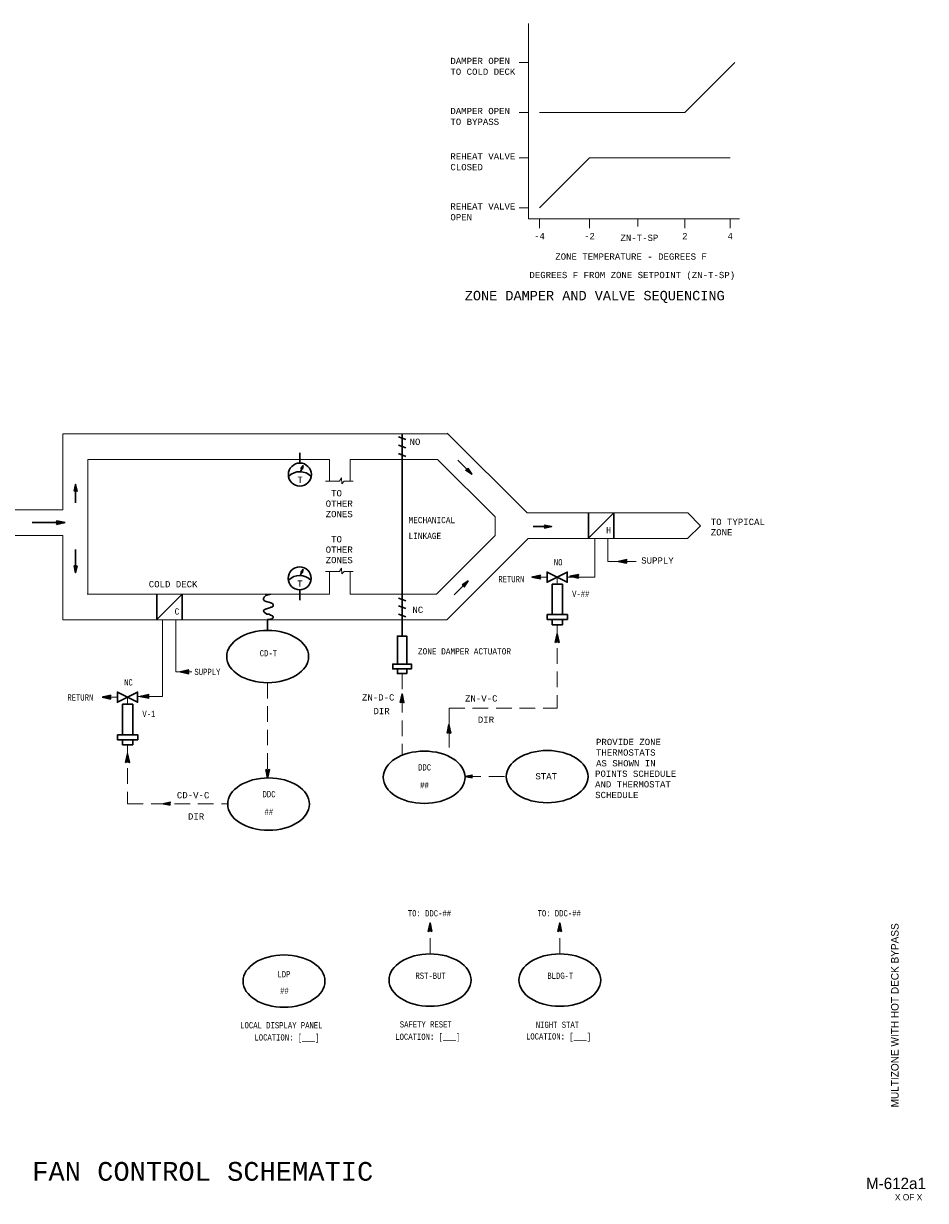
# Model space of a CAD drawing. Header units: inches. Extents: x 2.1 to 32.1, y 0.4 to 19.2.
# Tile 4 of 4: x 17.7 to 32.1, y 0.4 to 19.2. Entities that reach past the tile are written whole.
import ezdxf
from ezdxf.enums import TextEntityAlignment as Align

# ---------------------------------------------------------------- set-up
doc = ezdxf.new("R2010")
doc.units = ezdxf.units.IN
doc.header["$MEASUREMENT"] = 0
doc.linetypes.add('DASHED', pattern=[0.75, 0.5, -0.25])
doc.linetypes.add('HIDDEN', pattern=[0.375, 0.25, -0.125])
for name, color, linetype, lineweight in [('G-ANNO-DATA', 7, 'Continuous', 0), ('M-ANNO-SYMB', 6, 'Continuous', 30), ('M-ANNO-TEXT', 2, 'Continuous', 30), ('M-DIAG-GRPH', 6, 'Continuous', 13), ('M-DIAG-INPD', 1, 'Continuous', 0)]:
    doc.layers.add(name, color=color, linetype=linetype, lineweight=lineweight)
doc.styles.add('CONTROLTXT', font='monotxt.shx')
doc.styles.add('Style-LOW_RES_FILLED', font='LOW_RES_FILLED.shx')

msp = doc.modelspace()

# ---------------------------------------------------------------- linework, layer by layer
at = {"layer": 'M-ANNO-SYMB', "linetype": 'Continuous'}
for p, q in [((23.72, 12.637), (23.839, 12.593)), ((23.78, 12.686), (23.78, 12.398)), ((23.72, 12.506), (23.839, 12.462)), ((23.72, 12.368), (23.839, 12.324)), ((22.162, 12.13), (22.199, 12.18)), ((22.19, 12.141), (22.162, 12.13)), ((22.177, 12.13), (22.162, 12.13)), ((22.191, 12.145), (22.166, 12.135)), ((22.167, 12.13), (22.166, 12.135)), ((22.171, 12.13), (22.168, 12.138)), ((22.192, 12.148), (22.169, 12.14)), ((22.174, 12.13), (22.17, 12.141)), ((22.178, 12.128), (22.172, 12.144)), ((22.19, 12.137), (22.172, 12.13)), ((22.193, 12.152), (22.173, 12.145)), ((22.185, 12.12), (22.175, 12.147)), ((22.194, 12.156), (22.176, 12.149)), ((22.187, 12.124), (22.177, 12.15)), ((22.186, 12.119), (22.177, 12.13)), ((22.189, 12.133), (22.178, 12.129)), ((22.188, 12.13), (22.179, 12.153)), ((22.195, 12.16), (22.18, 12.154)), ((22.188, 12.129), (22.18, 12.126)), ((22.189, 12.136), (22.182, 12.157)), ((22.187, 12.126), (22.182, 12.124)), ((22.195, 12.164), (22.184, 12.159)), ((22.191, 12.142), (22.184, 12.16)), ((22.186, 12.122), (22.184, 12.121)), ((22.199, 12.18), (22.186, 12.119)), ((22.192, 12.148), (22.186, 12.163)), ((22.196, 12.167), (22.187, 12.164)), ((22.193, 12.154), (22.189, 12.166)), ((22.197, 12.171), (22.191, 12.169)), ((22.194, 12.159), (22.191, 12.169)), ((22.196, 12.165), (22.193, 12.172)), ((24.799, 12.102), (24.799, 12.101)), ((24.803, 12.098), (24.855, 12.098)), ((24.811, 12.107), (24.811, 12.093)), ((24.821, 12.087), (24.863, 12.087)), ((24.822, 12.11), (24.847, 12.11)), ((24.822, 12.11), (24.822, 12.086)), ((24.826, 12.122), (24.839, 12.122)), ((24.831, 12.134), (24.832, 12.134)), ((24.834, 12.13), (24.834, 12.078)), ((24.839, 12.075), (24.871, 12.075)), ((24.846, 12.112), (24.846, 12.07)), ((24.858, 12.093), (24.858, 12.062)), ((24.858, 12.063), (24.878, 12.063)), ((24.87, 12.075), (24.87, 12.055)), ((24.877, 12.051), (24.886, 12.051)), ((24.882, 12.056), (24.882, 12.047)), ((18.551, 11.836), (18.565, 11.851)), ((18.568, 11.836), (18.554, 11.851)), ((18.555, 11.858), (18.562, 11.865)), ((18.564, 11.858), (18.557, 11.865)), ((18.537, 11.766), (18.536, 11.768)), ((18.537, 11.772), (18.574, 11.809)), ((18.548, 11.772), (18.539, 11.781)), ((18.541, 11.793), (18.571, 11.823)), ((18.559, 11.778), (18.542, 11.795)), ((18.582, 11.772), (18.545, 11.809)), ((18.546, 11.815), (18.568, 11.837)), ((18.577, 11.793), (18.548, 11.823)), ((18.573, 11.815), (18.551, 11.837)), ((18.559, 11.778), (18.577, 11.795)), ((18.571, 11.772), (18.58, 11.781)), ((18.582, 11.766), (18.583, 11.768)), ((18.267, 11.267), (18.252, 11.297)), ((18.252, 11.297), (18.392, 11.267)), ((18.302, 11.248), (18.253, 11.297)), ((18.254, 11.294), (18.257, 11.296)), ((18.254, 11.24), (18.301, 11.287)), ((18.258, 11.286), (18.266, 11.294)), ((18.261, 11.279), (18.274, 11.293)), ((18.264, 11.261), (18.292, 11.289)), ((18.265, 11.272), (18.283, 11.291)), ((18.311, 11.25), (18.267, 11.294)), ((18.32, 11.252), (18.28, 11.291)), ((18.329, 11.254), (18.294, 11.288)), ((18.337, 11.256), (18.307, 11.286)), ((26.758, 11.42), (26.758, 11.011)), ((17.866, 11.267), (18.311, 11.267)), ((17.947, 11.267), (18.392, 11.267)), ((18.392, 11.267), (18.252, 11.237)), ((18.252, 11.237), (18.267, 11.267)), ((18.259, 11.239), (18.255, 11.242)), ((18.267, 11.241), (18.258, 11.249)), ((18.294, 11.246), (18.262, 11.277)), ((18.276, 11.242), (18.262, 11.257)), ((18.264, 11.24), (18.309, 11.285)), ((18.285, 11.244), (18.265, 11.264)), ((18.278, 11.243), (18.318, 11.283)), ((18.291, 11.246), (18.327, 11.281)), ((18.305, 11.249), (18.336, 11.279)), ((18.318, 11.251), (18.344, 11.278)), ((18.346, 11.257), (18.321, 11.283)), ((18.332, 11.254), (18.353, 11.276)), ((18.355, 11.259), (18.334, 11.28)), ((18.345, 11.257), (18.362, 11.274)), ((18.363, 11.261), (18.348, 11.277)), ((18.359, 11.26), (18.37, 11.272)), ((18.372, 11.263), (18.361, 11.274)), ((18.372, 11.263), (18.379, 11.27)), ((18.381, 11.265), (18.375, 11.271)), ((18.386, 11.266), (18.388, 11.268)), ((18.39, 11.267), (18.388, 11.268)), ((26.058, 11.225), (26.06, 11.226)), ((26.058, 11.18), (26.06, 11.179)), ((26.064, 11.225), (26.101, 11.188)), ((26.064, 11.214), (26.073, 11.223)), ((26.064, 11.18), (26.101, 11.218)), ((26.064, 11.192), (26.073, 11.182)), ((26.07, 11.203), (26.087, 11.22)), ((26.07, 11.203), (26.087, 11.185)), ((26.086, 11.221), (26.115, 11.191)), ((26.086, 11.185), (26.115, 11.215)), ((26.107, 11.216), (26.129, 11.194)), ((26.107, 11.189), (26.129, 11.212)), ((26.129, 11.212), (26.143, 11.197)), ((26.129, 11.194), (26.143, 11.209)), ((26.15, 11.207), (26.157, 11.2)), ((26.15, 11.199), (26.157, 11.206)), ((18.537, 10.574), (18.536, 10.573)), ((18.537, 10.569), (18.574, 10.532)), ((18.548, 10.569), (18.539, 10.559)), ((18.541, 10.547), (18.571, 10.518)), ((18.559, 10.563), (18.542, 10.546)), ((18.582, 10.569), (18.545, 10.532)), ((18.577, 10.547), (18.548, 10.518)), ((18.559, 10.563), (18.577, 10.546)), ((18.571, 10.569), (18.58, 10.559)), ((18.582, 10.574), (18.583, 10.573)), ((27.231, 10.646), (27.371, 10.676)), ((27.371, 10.616), (27.231, 10.646)), ((27.233, 10.646), (27.235, 10.645)), ((27.237, 10.647), (27.235, 10.645)), ((27.242, 10.648), (27.248, 10.642)), ((27.251, 10.65), (27.244, 10.643)), ((27.251, 10.65), (27.262, 10.639)), ((27.264, 10.653), (27.253, 10.641)), ((27.26, 10.652), (27.275, 10.636)), ((27.278, 10.656), (27.261, 10.639)), ((27.268, 10.654), (27.289, 10.633)), ((27.291, 10.659), (27.27, 10.637)), ((27.277, 10.655), (27.302, 10.63)), ((27.305, 10.661), (27.279, 10.635)), ((27.286, 10.657), (27.316, 10.627)), ((27.318, 10.664), (27.287, 10.633)), ((27.294, 10.659), (27.329, 10.624)), ((27.332, 10.667), (27.296, 10.632)), ((27.303, 10.661), (27.343, 10.622)), ((27.345, 10.67), (27.305, 10.63)), ((27.312, 10.663), (27.356, 10.619)), ((27.359, 10.673), (27.314, 10.628)), ((27.321, 10.665), (27.37, 10.616)), ((27.369, 10.673), (27.322, 10.626)), ((27.329, 10.667), (27.361, 10.635)), ((27.359, 10.652), (27.331, 10.624)), ((27.338, 10.669), (27.358, 10.649)), ((27.358, 10.641), (27.34, 10.622)), ((27.347, 10.67), (27.361, 10.656)), ((27.362, 10.633), (27.349, 10.62)), ((27.371, 10.676), (27.356, 10.646)), ((27.356, 10.672), (27.365, 10.663)), ((27.356, 10.646), (27.371, 10.616)), ((27.365, 10.626), (27.357, 10.618)), ((27.364, 10.674), (27.368, 10.67)), ((27.369, 10.619), (27.366, 10.617)), ((18.546, 10.526), (18.568, 10.504)), ((18.573, 10.526), (18.551, 10.504)), ((18.551, 10.504), (18.565, 10.49)), ((18.568, 10.504), (18.554, 10.49)), ((18.555, 10.483), (18.562, 10.476)), ((18.564, 10.483), (18.557, 10.476)), ((22.159, 10.471), (22.196, 10.522)), ((22.187, 10.482), (22.159, 10.472)), ((22.174, 10.472), (22.159, 10.471)), ((22.164, 10.472), (22.162, 10.476)), ((22.188, 10.486), (22.163, 10.477)), ((22.168, 10.472), (22.165, 10.479)), ((22.189, 10.49), (22.166, 10.481)), ((22.171, 10.472), (22.167, 10.482)), ((22.175, 10.47), (22.169, 10.486)), ((22.187, 10.479), (22.169, 10.472)), ((22.19, 10.494), (22.17, 10.486)), ((22.182, 10.462), (22.172, 10.489)), ((22.191, 10.498), (22.173, 10.491)), ((22.184, 10.466), (22.174, 10.492)), ((22.183, 10.461), (22.174, 10.472)), ((22.186, 10.475), (22.175, 10.471)), ((22.185, 10.472), (22.176, 10.495)), ((22.191, 10.501), (22.177, 10.496)), ((22.185, 10.471), (22.177, 10.468)), ((22.186, 10.478), (22.179, 10.498)), ((22.184, 10.467), (22.179, 10.465)), ((22.192, 10.505), (22.18, 10.501)), ((22.188, 10.483), (22.181, 10.501)), ((22.183, 10.463), (22.181, 10.463)), ((22.196, 10.522), (22.183, 10.461)), ((22.189, 10.489), (22.183, 10.504)), ((22.193, 10.509), (22.184, 10.506)), ((22.19, 10.495), (22.185, 10.508)), ((22.194, 10.513), (22.188, 10.51)), ((22.191, 10.501), (22.188, 10.511)), ((22.193, 10.507), (22.19, 10.514)), ((25.852, 10.395), (25.992, 10.425)), ((25.992, 10.365), (25.852, 10.395)), ((25.855, 10.396), (25.856, 10.395)), ((25.859, 10.397), (25.856, 10.395)), ((25.863, 10.398), (25.87, 10.392)), ((25.872, 10.4), (25.865, 10.393)), ((25.872, 10.4), (25.883, 10.389)), ((25.886, 10.403), (25.874, 10.391)), ((25.881, 10.402), (25.897, 10.386)), ((25.899, 10.406), (25.883, 10.389)), ((25.89, 10.403), (25.91, 10.383)), ((25.913, 10.408), (25.891, 10.387)), ((25.898, 10.405), (25.924, 10.38)), ((25.926, 10.411), (25.9, 10.385)), ((25.907, 10.407), (25.937, 10.377)), ((25.94, 10.414), (25.909, 10.383)), ((25.916, 10.409), (25.951, 10.374)), ((25.953, 10.417), (25.918, 10.381)), ((25.925, 10.411), (25.964, 10.371)), ((25.967, 10.42), (25.926, 10.38)), ((25.933, 10.413), (25.978, 10.369)), ((25.98, 10.423), (25.935, 10.378)), ((25.942, 10.415), (25.991, 10.366)), ((25.991, 10.423), (25.944, 10.376)), ((25.951, 10.417), (25.982, 10.385)), ((25.98, 10.402), (25.952, 10.374)), ((25.96, 10.418), (25.979, 10.399)), ((25.98, 10.39), (25.961, 10.372)), ((25.968, 10.42), (25.982, 10.406)), ((25.983, 10.383), (25.97, 10.37)), ((25.992, 10.425), (25.977, 10.395)), ((25.977, 10.422), (25.986, 10.413)), ((25.977, 10.395), (25.992, 10.365)), ((25.987, 10.376), (25.979, 10.368)), ((25.986, 10.424), (25.99, 10.42)), ((25.99, 10.369), (25.987, 10.366)), ((26.601, 10.438), (26.461, 10.408)), ((26.461, 10.408), (26.601, 10.378)), ((26.464, 10.407), (26.466, 10.408)), ((26.468, 10.406), (26.466, 10.408)), ((26.473, 10.405), (26.479, 10.411)), ((26.482, 10.403), (26.475, 10.41)), ((26.482, 10.403), (26.493, 10.414)), ((26.495, 10.4), (26.483, 10.412)), ((26.49, 10.401), (26.506, 10.417)), ((26.509, 10.397), (26.492, 10.414)), ((26.499, 10.4), (26.52, 10.42)), ((26.522, 10.395), (26.501, 10.416)), ((26.508, 10.398), (26.533, 10.423)), ((26.536, 10.392), (26.509, 10.418)), ((26.517, 10.396), (26.547, 10.426)), ((26.549, 10.389), (26.518, 10.42)), ((26.525, 10.394), (26.56, 10.429)), ((26.563, 10.386), (26.527, 10.422)), ((26.534, 10.392), (26.574, 10.432)), ((26.576, 10.383), (26.536, 10.423)), ((26.543, 10.39), (26.587, 10.434)), ((26.59, 10.38), (26.544, 10.425)), ((26.551, 10.388), (26.601, 10.437)), ((26.6, 10.38), (26.553, 10.427)), ((26.56, 10.386), (26.592, 10.418)), ((26.589, 10.401), (26.562, 10.429)), ((26.569, 10.385), (26.588, 10.404)), ((26.589, 10.413), (26.571, 10.431)), ((26.578, 10.383), (26.592, 10.397)), ((26.592, 10.42), (26.579, 10.433)), ((26.586, 10.408), (26.601, 10.438)), ((26.601, 10.378), (26.586, 10.408)), ((26.586, 10.381), (26.595, 10.39)), ((26.596, 10.427), (26.588, 10.435)), ((26.595, 10.379), (26.599, 10.383)), ((26.6, 10.434), (26.597, 10.437)), ((24.741, 10.272), (24.741, 10.273)), ((24.744, 10.276), (24.797, 10.276)), ((24.753, 10.268), (24.753, 10.281)), ((24.763, 10.288), (24.805, 10.288)), ((24.764, 10.264), (24.764, 10.289)), ((24.764, 10.264), (24.789, 10.264)), ((24.768, 10.252), (24.781, 10.252)), ((24.773, 10.24), (24.774, 10.24)), ((24.776, 10.244), (24.776, 10.297)), ((24.781, 10.3), (24.813, 10.3)), ((24.788, 10.263), (24.788, 10.304)), ((24.8, 10.281), (24.8, 10.312)), ((24.8, 10.312), (24.82, 10.312)), ((24.812, 10.299), (24.812, 10.32)), ((24.818, 10.324), (24.828, 10.324)), ((24.824, 10.318), (24.824, 10.327)), ((19.859, 10.121), (19.859, 9.712)), ((23.72, 10.06), (23.839, 10.016)), ((23.78, 10.017), (23.78, 9.721)), ((23.72, 9.936), (23.839, 9.893)), ((23.72, 9.802), (23.839, 9.759)), ((26.098, 9.796), (26.422, 9.796)), ((26.098, 9.715), (26.098, 9.796)), ((26.422, 9.796), (26.422, 9.715)), ((26.179, 9.715), (26.098, 9.715)), ((26.179, 9.715), (26.179, 9.634)), ((26.422, 9.715), (26.179, 9.715)), ((26.341, 9.634), (26.179, 9.634)), ((26.341, 9.715), (26.341, 9.634)), ((20.368, 8.911), (20.228, 8.881)), ((20.228, 8.881), (20.368, 8.851)), ((20.231, 8.88), (20.232, 8.882)), ((20.235, 8.879), (20.233, 8.882)), ((20.24, 8.878), (20.246, 8.884)), ((20.248, 8.876), (20.241, 8.883)), ((20.248, 8.876), (20.259, 8.887)), ((20.262, 8.873), (20.25, 8.885)), ((20.257, 8.875), (20.273, 8.89)), ((20.275, 8.871), (20.259, 8.887)), ((20.266, 8.873), (20.286, 8.893)), ((20.289, 8.868), (20.267, 8.889)), ((20.275, 8.871), (20.3, 8.896)), ((20.302, 8.865), (20.276, 8.891)), ((20.283, 8.869), (20.313, 8.899)), ((20.316, 8.862), (20.285, 8.893)), ((20.292, 8.867), (20.327, 8.902)), ((20.329, 8.859), (20.294, 8.895)), ((20.301, 8.865), (20.34, 8.905)), ((20.343, 8.856), (20.302, 8.897)), ((20.309, 8.863), (20.354, 8.908)), ((20.356, 8.853), (20.311, 8.898)), ((20.318, 8.861), (20.367, 8.91)), ((20.367, 8.853), (20.32, 8.9)), ((20.327, 8.86), (20.358, 8.891)), ((20.356, 8.875), (20.329, 8.902)), ((20.336, 8.858), (20.355, 8.877)), ((20.356, 8.886), (20.337, 8.904)), ((20.344, 8.856), (20.359, 8.87)), ((20.359, 8.893), (20.346, 8.906)), ((20.353, 8.881), (20.368, 8.911)), ((20.368, 8.851), (20.353, 8.881)), ((20.353, 8.854), (20.362, 8.863)), ((20.363, 8.9), (20.355, 8.908)), ((20.362, 8.852), (20.366, 8.856)), ((20.366, 8.907), (20.364, 8.91)), ((18.982, 8.477), (19.122, 8.507)), ((19.122, 8.447), (18.982, 8.477)), ((18.984, 8.478), (18.986, 8.476)), ((18.988, 8.478), (18.986, 8.476)), ((18.993, 8.479), (18.999, 8.473)), ((19.002, 8.481), (18.995, 8.474)), ((19.002, 8.481), (19.013, 8.47)), ((19.015, 8.484), (19.004, 8.472)), ((19.011, 8.483), (19.026, 8.467)), ((19.029, 8.487), (19.012, 8.47)), ((19.019, 8.485), (19.04, 8.464)), ((19.042, 8.49), (19.021, 8.469)), ((19.028, 8.487), (19.053, 8.462)), ((19.056, 8.493), (19.03, 8.467)), ((19.037, 8.489), (19.067, 8.459)), ((19.069, 8.496), (19.038, 8.465)), ((19.045, 8.491), (19.08, 8.456)), ((19.083, 8.499), (19.047, 8.463)), ((19.054, 8.492), (19.094, 8.453)), ((19.097, 8.502), (19.056, 8.461)), ((19.063, 8.494), (19.107, 8.45)), ((19.11, 8.504), (19.065, 8.459)), ((19.072, 8.496), (19.121, 8.447)), ((19.12, 8.504), (19.073, 8.457)), ((19.08, 8.498), (19.112, 8.467)), ((19.11, 8.483), (19.082, 8.455)), ((19.089, 8.5), (19.109, 8.481)), ((19.109, 8.472), (19.091, 8.454)), ((19.098, 8.502), (19.112, 8.488)), ((19.113, 8.465), (19.1, 8.452)), ((19.122, 8.507), (19.107, 8.477)), ((19.107, 8.504), (19.116, 8.495)), ((19.107, 8.477), (19.122, 8.447)), ((19.116, 8.506), (19.119, 8.502)), ((19.731, 8.519), (19.591, 8.489)), ((19.591, 8.489), (19.731, 8.459)), ((19.594, 8.488), (19.595, 8.49)), ((19.598, 8.487), (19.595, 8.49)), ((19.602, 8.486), (19.609, 8.493)), ((19.611, 8.485), (19.604, 8.492)), ((19.611, 8.485), (19.622, 8.496)), ((19.625, 8.482), (19.613, 8.494)), ((19.62, 8.483), (19.636, 8.498)), ((19.638, 8.479), (19.622, 8.495)), ((19.629, 8.481), (19.649, 8.501)), ((19.652, 8.476), (19.63, 8.497)), ((19.637, 8.479), (19.663, 8.504)), ((19.665, 8.473), (19.639, 8.499)), ((19.646, 8.477), (19.676, 8.507)), ((19.679, 8.47), (19.648, 8.501)), ((19.655, 8.475), (19.69, 8.51)), ((19.692, 8.467), (19.657, 8.503)), ((19.664, 8.473), (19.703, 8.513)), ((19.706, 8.464), (19.665, 8.505)), ((19.672, 8.472), (19.717, 8.516)), ((19.719, 8.461), (19.674, 8.507)), ((19.681, 8.47), (19.73, 8.519)), ((19.73, 8.462), (19.683, 8.509)), ((19.69, 8.468), (19.721, 8.499)), ((19.719, 8.483), (19.691, 8.51)), ((19.699, 8.466), (19.718, 8.485)), ((19.719, 8.494), (19.7, 8.512)), ((19.707, 8.464), (19.721, 8.478)), ((19.722, 8.501), (19.709, 8.514)), ((19.716, 8.489), (19.731, 8.519)), ((19.731, 8.459), (19.716, 8.489)), ((19.716, 8.462), (19.725, 8.471)), ((19.726, 8.508), (19.718, 8.516)), ((19.725, 8.46), (19.729, 8.464)), ((19.729, 8.515), (19.726, 8.518)), ((19.116, 8.458), (19.108, 8.45)), ((19.12, 8.451), (19.117, 8.448)), ((19.228, 7.877), (19.552, 7.877)), ((19.228, 7.796), (19.228, 7.877)), ((19.309, 7.796), (19.228, 7.796)), ((19.552, 7.796), (19.309, 7.796)), ((19.309, 7.796), (19.309, 7.715)), ((19.471, 7.715), (19.309, 7.715)), ((19.471, 7.796), (19.471, 7.715)), ((19.552, 7.877), (19.552, 7.796)), ((21.598, 7.323), (21.628, 7.183)), ((21.628, 7.308), (21.598, 7.323)), ((21.647, 7.273), (21.598, 7.322)), ((21.602, 7.321), (21.599, 7.319)), ((21.609, 7.318), (21.601, 7.31)), ((21.646, 7.264), (21.601, 7.309)), ((21.616, 7.314), (21.603, 7.301)), ((21.644, 7.256), (21.604, 7.295)), ((21.623, 7.311), (21.605, 7.292)), ((21.634, 7.311), (21.607, 7.284)), ((21.642, 7.247), (21.607, 7.282)), ((21.656, 7.322), (21.609, 7.275)), ((21.656, 7.311), (21.61, 7.266)), ((21.64, 7.238), (21.61, 7.268)), ((21.653, 7.298), (21.612, 7.257)), ((21.638, 7.23), (21.613, 7.255)), ((21.65, 7.284), (21.614, 7.249)), ((21.647, 7.271), (21.616, 7.24)), ((21.636, 7.221), (21.616, 7.241)), ((21.649, 7.282), (21.618, 7.313)), ((21.644, 7.257), (21.618, 7.231)), ((21.634, 7.212), (21.619, 7.228)), ((21.641, 7.244), (21.62, 7.222)), ((21.638, 7.23), (21.622, 7.214)), ((21.633, 7.203), (21.622, 7.214)), ((21.635, 7.217), (21.624, 7.205)), ((21.631, 7.195), (21.624, 7.201)), ((21.633, 7.203), (21.625, 7.196)), ((21.63, 7.19), (21.627, 7.188)), ((21.629, 7.186), (21.627, 7.187)), ((21.628, 7.183), (21.658, 7.323)), ((21.658, 7.323), (21.628, 7.308)), ((21.651, 7.291), (21.632, 7.31)), ((21.653, 7.299), (21.639, 7.314)), ((21.655, 7.308), (21.646, 7.317)), ((21.657, 7.317), (21.653, 7.321)), ((24.805, 7.213), (24.798, 7.206)), ((24.805, 7.204), (24.798, 7.211)), ((24.826, 7.217), (24.812, 7.203)), ((24.826, 7.2), (24.812, 7.214)), ((24.848, 7.222), (24.826, 7.2)), ((24.848, 7.195), (24.826, 7.217)), ((24.869, 7.226), (24.84, 7.197)), ((24.869, 7.191), (24.84, 7.22)), ((24.891, 7.231), (24.854, 7.194)), ((24.891, 7.186), (24.854, 7.223)), ((24.885, 7.208), (24.867, 7.226)), ((24.885, 7.208), (24.867, 7.191)), ((24.891, 7.22), (24.881, 7.229)), ((24.891, 7.197), (24.881, 7.188)), ((24.896, 7.231), (24.895, 7.232)), ((24.896, 7.186), (24.895, 7.185)), ((19.979, 6.778), (19.972, 6.771)), ((19.979, 6.77), (19.972, 6.777)), ((20, 6.783), (19.986, 6.768)), ((20, 6.765), (19.986, 6.78)), ((20.022, 6.787), (19.999, 6.765)), ((20.022, 6.761), (19.999, 6.783)), ((20.043, 6.792), (20.013, 6.762)), ((20.043, 6.756), (20.013, 6.786)), ((20.064, 6.796), (20.027, 6.759)), ((20.064, 6.751), (20.027, 6.788)), ((20.059, 6.774), (20.041, 6.791)), ((20.059, 6.774), (20.041, 6.757)), ((20.064, 6.785), (20.055, 6.794)), ((20.07, 6.796), (20.069, 6.797)), ((20.064, 6.763), (20.055, 6.754)), ((20.07, 6.751), (20.069, 6.751)), ((24.225, 4.871), (24.195, 4.731)), ((24.195, 4.731), (24.225, 4.746)), ((24.196, 4.738), (24.2, 4.734)), ((24.197, 4.743), (24.243, 4.788)), ((24.197, 4.733), (24.244, 4.78)), ((24.198, 4.746), (24.207, 4.737)), ((24.2, 4.757), (24.241, 4.797)), ((24.2, 4.755), (24.214, 4.741)), ((24.202, 4.764), (24.221, 4.744)), ((24.203, 4.77), (24.239, 4.806)), ((24.204, 4.773), (24.235, 4.741)), ((24.206, 4.784), (24.237, 4.815)), ((24.206, 4.781), (24.255, 4.732)), ((24.207, 4.79), (24.252, 4.746)), ((24.209, 4.797), (24.235, 4.823)), ((24.209, 4.799), (24.249, 4.759)), ((24.211, 4.808), (24.246, 4.773)), ((24.212, 4.811), (24.233, 4.832)), ((24.213, 4.816), (24.243, 4.786)), ((24.215, 4.824), (24.231, 4.841)), ((24.215, 4.825), (24.24, 4.8)), ((24.217, 4.834), (24.237, 4.813)), ((24.218, 4.838), (24.229, 4.85)), ((24.219, 4.843), (24.234, 4.827)), ((24.219, 4.743), (24.246, 4.771)), ((24.22, 4.851), (24.228, 4.858)), ((24.22, 4.851), (24.231, 4.84)), ((24.222, 4.86), (24.229, 4.854)), ((24.223, 4.865), (24.226, 4.867)), ((24.224, 4.869), (24.226, 4.867)), ((24.255, 4.731), (24.225, 4.871)), ((24.225, 4.746), (24.255, 4.731)), ((24.23, 4.744), (24.248, 4.762)), ((24.237, 4.74), (24.25, 4.754)), ((24.244, 4.737), (24.252, 4.745)), ((24.251, 4.733), (24.254, 4.736)), ((26.299, 4.871), (26.269, 4.731)), ((26.269, 4.731), (26.299, 4.746)), ((26.271, 4.738), (26.274, 4.734)), ((26.272, 4.743), (26.317, 4.788)), ((26.272, 4.733), (26.319, 4.78)), ((26.273, 4.746), (26.281, 4.737)), ((26.274, 4.755), (26.289, 4.741)), ((26.275, 4.757), (26.315, 4.797)), ((26.276, 4.764), (26.296, 4.744)), ((26.278, 4.77), (26.313, 4.806)), ((26.278, 4.773), (26.309, 4.741)), ((26.28, 4.781), (26.329, 4.732)), ((26.281, 4.784), (26.311, 4.815)), ((26.282, 4.79), (26.326, 4.746)), ((26.283, 4.797), (26.31, 4.823)), ((26.284, 4.799), (26.323, 4.759)), ((26.286, 4.811), (26.308, 4.832)), ((26.286, 4.808), (26.32, 4.773)), ((26.288, 4.816), (26.318, 4.786)), ((26.289, 4.824), (26.306, 4.841)), ((26.289, 4.825), (26.315, 4.8)), ((26.291, 4.834), (26.312, 4.813)), ((26.292, 4.838), (26.304, 4.85)), ((26.293, 4.843), (26.309, 4.827)), ((26.293, 4.743), (26.321, 4.771)), ((26.295, 4.851), (26.302, 4.858)), ((26.295, 4.851), (26.306, 4.84)), ((26.297, 4.86), (26.303, 4.854)), ((26.298, 4.865), (26.3, 4.867)), ((26.329, 4.731), (26.299, 4.871)), ((26.299, 4.869), (26.3, 4.867)), ((26.299, 4.746), (26.329, 4.731)), ((26.304, 4.744), (26.323, 4.762)), ((26.311, 4.74), (26.325, 4.754)), ((26.318, 4.737), (26.326, 4.745)), ((26.326, 4.733), (26.328, 4.736))]:
    msp.add_line(p, q, dxfattribs=at)
at = {"layer": 'M-ANNO-SYMB', "linetype": 'DASHED'}
for p, q in [((22.144, 12.379), (22.144, 12.218)), ((22.141, 10.188), (22.141, 10.028))]:
    msp.add_line(p, q, dxfattribs=at)
at = {"layer": 'M-ANNO-SYMB'}
for p, q in [((23.78, 12.398), (23.78, 10.017)), ((22.152, 12.076), (22.174, 12.125)), ((22.149, 10.418), (22.171, 10.467)), ((21.629, 9.72), (21.629, 9.543)), ((23.78, 9.721), (23.78, 9.453)), ((26.276, 9.41), (26.231, 9.365)), ((26.274, 9.418), (26.234, 9.379)), ((26.272, 9.427), (26.237, 9.392)), ((26.27, 9.436), (26.24, 9.406)), ((26.286, 9.363), (26.24, 9.408)), ((26.283, 9.376), (26.242, 9.417)), ((26.268, 9.445), (26.243, 9.419)), ((26.28, 9.39), (26.244, 9.425)), ((26.266, 9.453), (26.246, 9.433)), ((26.277, 9.403), (26.246, 9.434)), ((26.274, 9.417), (26.248, 9.443)), ((26.264, 9.462), (26.249, 9.446)), ((26.271, 9.43), (26.25, 9.452)), ((26.263, 9.471), (26.252, 9.46)), ((26.268, 9.444), (26.252, 9.46)), ((26.261, 9.48), (26.254, 9.473)), ((26.265, 9.457), (26.254, 9.469)), ((26.263, 9.471), (26.255, 9.478)), ((26.259, 9.488), (26.257, 9.487)), ((26.26, 9.484), (26.257, 9.487)), ((26.277, 9.401), (26.228, 9.352)), ((26.232, 9.353), (26.229, 9.356)), ((26.239, 9.356), (26.231, 9.364)), ((26.246, 9.36), (26.233, 9.373)), ((26.253, 9.363), (26.235, 9.382)), ((26.264, 9.363), (26.237, 9.391)), ((26.286, 9.352), (26.239, 9.399)), ((26.279, 9.392), (26.248, 9.361)), ((26.281, 9.383), (26.262, 9.364)), ((26.283, 9.375), (26.269, 9.361)), ((26.285, 9.366), (26.276, 9.357)), ((26.287, 9.357), (26.283, 9.353)), ((23.791, 8.465), (23.756, 8.431)), ((23.789, 8.474), (23.759, 8.444)), ((23.787, 8.483), (23.762, 8.458)), ((23.786, 8.492), (23.765, 8.471)), ((23.796, 8.441), (23.765, 8.472)), ((23.793, 8.455), (23.767, 8.481)), ((23.784, 8.5), (23.768, 8.485)), ((23.791, 8.468), (23.769, 8.49)), ((23.782, 8.509), (23.771, 8.498)), ((23.788, 8.482), (23.771, 8.499)), ((23.785, 8.495), (23.773, 8.507)), ((23.78, 8.518), (23.774, 8.512)), ((23.782, 8.509), (23.775, 8.516)), ((23.778, 8.527), (23.777, 8.525)), ((23.779, 8.522), (23.777, 8.525)), ((23.797, 8.439), (23.748, 8.39)), ((23.751, 8.391), (23.749, 8.394)), ((23.758, 8.394), (23.75, 8.403)), ((23.795, 8.448), (23.751, 8.404)), ((23.765, 8.398), (23.752, 8.411)), ((23.793, 8.457), (23.754, 8.417)), ((23.773, 8.402), (23.754, 8.42)), ((23.784, 8.401), (23.756, 8.429)), ((23.805, 8.39), (23.758, 8.437)), ((23.805, 8.401), (23.76, 8.446)), ((23.802, 8.414), (23.762, 8.455)), ((23.799, 8.428), (23.764, 8.464)), ((23.799, 8.43), (23.767, 8.399)), ((23.801, 8.422), (23.781, 8.402)), ((23.802, 8.413), (23.788, 8.399)), ((23.804, 8.404), (23.795, 8.395)), ((23.806, 8.395), (23.802, 8.392)), ((24.546, 7.952), (24.497, 7.902)), ((24.5, 7.903), (24.498, 7.906)), ((24.507, 7.907), (24.499, 7.915)), ((24.544, 7.96), (24.5, 7.916)), ((24.514, 7.911), (24.501, 7.924)), ((24.542, 7.969), (24.503, 7.929)), ((24.522, 7.914), (24.503, 7.932)), ((24.54, 7.978), (24.505, 7.943)), ((24.533, 7.914), (24.505, 7.941)), ((24.554, 7.903), (24.507, 7.95)), ((24.538, 7.986), (24.508, 7.956)), ((24.554, 7.913), (24.509, 7.959)), ((24.536, 7.995), (24.511, 7.97)), ((24.551, 7.927), (24.511, 7.967)), ((24.548, 7.94), (24.513, 7.976)), ((24.535, 8.004), (24.514, 7.983)), ((24.545, 7.954), (24.514, 7.985)), ((24.542, 7.967), (24.516, 7.994)), ((24.548, 7.943), (24.516, 7.911)), ((24.533, 8.013), (24.517, 7.997)), ((24.54, 7.981), (24.518, 8.002)), ((24.531, 8.021), (24.52, 8.01)), ((24.537, 7.994), (24.52, 8.011)), ((24.534, 8.008), (24.522, 8.02)), ((24.529, 8.03), (24.523, 8.024)), ((24.531, 8.021), (24.524, 8.028)), ((24.527, 8.039), (24.526, 8.038)), ((24.528, 8.035), (24.526, 8.037)), ((24.55, 7.934), (24.53, 7.915)), ((24.551, 7.925), (24.537, 7.911)), ((24.553, 7.917), (24.544, 7.908)), ((24.555, 7.908), (24.551, 7.904)), ((19.398, 7.526), (19.372, 7.501)), ((19.396, 7.535), (19.375, 7.514)), ((19.394, 7.544), (19.378, 7.528)), ((19.404, 7.498), (19.378, 7.524)), ((19.401, 7.512), (19.379, 7.533)), ((19.392, 7.552), (19.381, 7.541)), ((19.398, 7.525), (19.381, 7.542)), ((19.395, 7.539), (19.383, 7.551)), ((19.39, 7.561), (19.384, 7.555)), ((19.392, 7.552), (19.385, 7.559)), ((19.388, 7.57), (19.387, 7.568)), ((19.389, 7.566), (19.387, 7.568)), ((19.407, 7.482), (19.358, 7.433)), ((19.362, 7.434), (19.359, 7.437)), ((19.405, 7.491), (19.361, 7.447)), ((19.369, 7.438), (19.361, 7.446)), ((19.376, 7.441), (19.363, 7.455)), ((19.403, 7.5), (19.364, 7.46)), ((19.383, 7.445), (19.364, 7.463)), ((19.394, 7.444), (19.366, 7.472)), ((19.401, 7.509), (19.367, 7.474)), ((19.415, 7.434), (19.368, 7.481)), ((19.4, 7.517), (19.37, 7.487)), ((19.415, 7.444), (19.37, 7.489)), ((19.412, 7.458), (19.372, 7.498)), ((19.41, 7.471), (19.374, 7.507)), ((19.407, 7.485), (19.376, 7.516)), ((19.409, 7.474), (19.378, 7.442)), ((19.411, 7.465), (19.391, 7.446)), ((19.413, 7.456), (19.399, 7.442)), ((19.415, 7.447), (19.406, 7.439)), ((19.416, 7.439), (19.413, 7.435))]:
    msp.add_line(p, q, dxfattribs=at)
at = {"layer": 'M-ANNO-SYMB', "flags": 128}
for points in [[(24.893, 12.04), (24.744, 12.189), (24.669, 12.263)], [(18.559, 11.877), (18.559, 11.728), (18.559, 11.58)], [(26.169, 11.203), (26.02, 11.203), (25.872, 11.203)], [(18.559, 10.464), (18.559, 10.613), (18.559, 10.836)], [(24.835, 10.334), (24.686, 10.186), (24.611, 10.111)], [(23.854, 9.004), (23.854, 9.453), (23.705, 9.453), (23.705, 9.004)], [(23.705, 8.929), (23.705, 8.854), (23.854, 8.854), (23.854, 8.929), (23.929, 8.929), (23.929, 9.004), (23.63, 9.004), (23.63, 8.929), (23.854, 8.929)]]:
    msp.add_lwpolyline(points, dxfattribs=at)
at = {"layer": 'M-ANNO-SYMB', "linetype": 'Continuous', "flags": 128}
for points in [[(27.163, 11.011), (27.163, 11.42), (26.758, 11.015)], [(26.258, 10.395), (26.42, 10.314), (26.42, 10.476), (26.258, 10.395), (26.096, 10.314), (26.096, 10.476), (26.258, 10.395)], [(26.179, 9.796), (26.179, 10.282), (26.341, 10.282), (26.341, 9.796)], [(20.264, 9.712), (20.264, 10.121), (19.859, 9.715)], [(21.674, 10.121), (21.673, 10.12), (21.658, 10.118), (21.648, 10.117), (21.632, 10.112), (21.616, 10.107), (21.6, 10.099), (21.583, 10.086), (21.572, 10.076), (21.567, 10.063), (21.564, 10.052), (21.564, 10.039), (21.569, 10.029), (21.575, 10.021), (21.587, 10.011), (21.603, 10.003), (21.624, 9.998), (21.648, 9.995), (21.664, 9.99), (21.682, 9.985), (21.692, 9.979), (21.705, 9.974), (21.713, 9.963), (21.716, 9.955), (21.716, 9.947), (21.715, 9.937), (21.71, 9.924), (21.7, 9.916), (21.682, 9.913), (21.664, 9.906), (21.645, 9.9), (21.627, 9.896), (21.609, 9.89), (21.596, 9.885), (21.583, 9.88), (21.572, 9.874), (21.569, 9.867), (21.562, 9.859), (21.562, 9.853), (21.561, 9.851), (21.567, 9.843), (21.575, 9.833), (21.583, 9.823), (21.596, 9.817), (21.616, 9.804), (21.629, 9.804), (21.652, 9.801), (21.677, 9.788), (21.69, 9.783), (21.705, 9.775), (21.715, 9.767), (21.716, 9.76), (21.718, 9.751), (21.713, 9.739), (21.702, 9.731), (21.689, 9.723), (21.674, 9.721), (21.661, 9.72), (21.652, 9.72), (21.643, 9.72), (21.637, 9.72), (21.629, 9.72)], [(19.388, 8.477), (19.55, 8.396), (19.55, 8.558), (19.388, 8.477), (19.226, 8.396), (19.226, 8.558), (19.388, 8.477)], [(19.309, 7.877), (19.309, 8.363), (19.471, 8.363), (19.471, 7.877)]]:
    msp.add_lwpolyline(points, dxfattribs=at)
at = {"layer": 'M-ANNO-SYMB'}
for centre in [(22.144, 12.034), (22.141, 10.375)]:
    msp.add_circle(centre, 0.184, dxfattribs=at)
for centre in [(22.144, 11.824), (22.141, 10.165)]:
    msp.add_arc(centre, 0.255, 44.3692, 134.3247, dxfattribs=at)
for centre, major_axis in [((21.629, 9.125), (0.654, 0)), ((24.132, 7.196), (0.654, 0)), ((26.099, 7.206), (0.654, 0)), ((21.644, 6.768), (0.654, 0)), ((21.891, 3.938), (0.655, 0)), ((24.226, 3.955), (0.655, 0)), ((26.301, 3.955), (0.655, 0))]:
    msp.add_ellipse(centre, major_axis=major_axis, ratio=0.638644, dxfattribs=at)
at = {"layer": 'M-ANNO-SYMB', "linetype": 'Continuous'}
for points in [[(24.831, 12.136), (24.893, 12.04), (24.797, 12.102), (24.822, 12.11)], [(18.535, 11.766), (18.559, 11.877), (18.583, 11.766), (18.559, 11.778)], [(26.058, 11.227), (26.169, 11.203), (26.058, 11.179), (26.07, 11.203)], [(18.583, 10.575), (18.559, 10.464), (18.535, 10.575), (18.559, 10.563)], [(24.739, 10.272), (24.835, 10.334), (24.773, 10.239), (24.764, 10.264)], [(24.897, 7.185), (24.786, 7.208), (24.897, 7.232), (24.885, 7.208)], [(20.071, 6.75), (19.959, 6.774), (20.071, 6.798), (20.059, 6.774)]]:
    msp.add_3dface(points, dxfattribs=at)
at = {"layer": 'M-ANNO-SYMB'}
for points in [[(26.228, 9.351), (26.258, 9.491), (26.288, 9.351), (26.258, 9.366)], [(23.748, 8.389), (23.778, 8.529), (23.808, 8.389), (23.778, 8.404)], [(24.497, 7.902), (24.527, 8.042), (24.557, 7.902), (24.527, 7.917)], [(19.358, 7.432), (19.388, 7.572), (19.418, 7.432), (19.388, 7.447)]]:
    msp.add_3dface(points, dxfattribs=at)
at = {"layer": 'M-DIAG-GRPH', "linetype": 'Continuous'}
for p, q in [((25.8, 19.242), (25.8, 16.12)), ((25.8, 16.12), (29.175, 16.12))]:
    msp.add_line(p, q, dxfattribs=at)
at = {"layer": 'M-DIAG-GRPH'}
for p, q in [((25.65, 18.619), (25.8, 18.619)), ((28.3, 17.819), (29.1, 18.619)), ((25.65, 17.819), (25.8, 17.819)), ((28.3, 17.819), (25.975, 17.819)), ((25.65, 17.094), (25.8, 17.094)), ((25.975, 16.294), (26.775, 17.094)), ((26.775, 17.094), (29.025, 17.093)), ((25.65, 16.294), (25.8, 16.294)), ((25.975, 15.969), (25.975, 16.119)), ((26.775, 15.969), (26.775, 16.119)), ((27.55, 16), (27.55, 16.12)), ((28.3, 15.969), (28.3, 16.119)), ((29.025, 15.969), (29.025, 16.119)), ((18.355, 11.468), (18.355, 12.686)), ((22.616, 11.928), (22.616, 12.277)), ((22.95, 11.928), (22.95, 12.277)), ((25.777, 11.42), (28.347, 11.42)), ((18.355, 11.06), (18.355, 9.712)), ((25.792, 11.011), (28.344, 11.011)), ((26.859, 11.011), (26.859, 10.395)), ((22.616, 10.121), (22.616, 10.487)), ((22.95, 10.121), (22.95, 10.487)), ((26.42, 10.395), (26.859, 10.395))]:
    msp.add_line(p, q, dxfattribs=at)
at = {"layer": 'M-DIAG-GRPH', "color": 6, "linetype": 'Continuous'}
for p, q in [((18.753, 12.277), (18.753, 10.121)), ((22.616, 12.277), (18.753, 12.277)), ((24.346, 12.277), (22.95, 12.277)), ((18.355, 11.06), (9.011, 11.06)), ((26.096, 10.395), (25.875, 10.395)), ((26.258, 10.282), (26.258, 10.395)), ((24.493, 9.712), (18.355, 9.712)), ((19.226, 8.477), (19.005, 8.477)), ((19.388, 8.363), (19.388, 8.477))]:
    msp.add_line(p, q, dxfattribs=at)
at = {"layer": 'M-DIAG-GRPH', "color": 6, "linetype": 'HIDDEN'}
for p, q in [((26.26, 9.634), (26.26, 8.299)), ((23.78, 8.854), (23.78, 7.548)), ((19.39, 7.715), (19.39, 6.774)), ((24.225, 4.373), (24.229, 4.79)), ((26.299, 4.373), (26.303, 4.79))]:
    msp.add_line(p, q, dxfattribs=at)
at = {"layer": 'M-DIAG-GRPH', "linetype": 'HIDDEN'}
for p, q in [((21.629, 8.707), (21.629, 7.186)), ((24.532, 8.299), (26.26, 8.299)), ((24.532, 8.299), (24.532, 7.548)), ((24.789, 7.206), (25.445, 7.206)), ((19.39, 6.774), (20.99, 6.774))]:
    msp.add_line(p, q, dxfattribs=at)
at = {"layer": 'M-DIAG-GRPH', "color": 6, "linetype": 'Continuous', "flags": 128}
for points in [[(18.355, 12.686), (24.51, 12.686)], [(10.099, 11.468), (18.355, 11.468)], [(27.067, 11.011), (27.067, 10.646), (27.522, 10.646)], [(18.742, 10.121), (22.616, 10.121)], [(22.95, 10.121), (24.329, 10.121)], [(19.947, 9.712), (19.947, 8.489), (19.547, 8.489)], [(20.162, 9.712), (20.162, 8.881), (20.415, 8.881)]]:
    msp.add_lwpolyline(points, dxfattribs=at)
at = {"layer": 'M-DIAG-GRPH', "linetype": 'Continuous', "flags": 128}
for points in [[(25.777, 11.42), (24.501, 12.696)], [(24.329, 10.121), (25.267, 11.059), (25.267, 11.357), (24.346, 12.277)], [(22.999, 11.928), (22.85, 11.928), (22.816, 11.888), (22.811, 11.979), (22.776, 11.928), (22.552, 11.928)], [(28.344, 11.011), (28.549, 11.217), (28.347, 11.42)], [(24.493, 9.712), (25.792, 11.011)], [(22.999, 10.487), (22.85, 10.487), (22.816, 10.447), (22.811, 10.538), (22.776, 10.487), (22.552, 10.487)]]:
    msp.add_lwpolyline(points, dxfattribs=at)

# ---------------------------------------------------------------- texts
at = {"layer": 'G-ANNO-DATA', "color": 7, "linetype": 'Continuous', "lineweight": 0, "style": 'Style-LOW_RES_FILLED'}
msp.add_text('MULTIZONE WITH HOT DECK BYPASS', height=0.12, rotation=90, dxfattribs=at).set_placement((31.657, 3.392), align=Align.MIDDLE_CENTER)
msp.add_text('M-612a1', height=0.1815, dxfattribs=at).set_placement((31.675, 0.706), align=Align.MIDDLE_CENTER)
msp.add_text('X OF X', height=0.1, dxfattribs=at).set_placement((31.658, 0.535), align=Align.TOP_LEFT)
at = {"layer": 'M-ANNO-TEXT', "style": 'CONTROLTXT'}
for s, height, p in [('DAMPER OPEN', 0.1, (24.551, 18.594)), ('TO COLD DECK', 0.1, (24.551, 18.422)), ('DAMPER OPEN', 0.1, (24.551, 17.794)), ('TO BYPASS', 0.1, (24.551, 17.622)), ('REHEAT VALVE', 0.1, (24.551, 17.069)), ('CLOSED', 0.1, (24.551, 16.897)), ('REHEAT VALVE', 0.1, (24.551, 16.269)), ('OPEN', 0.1, (24.551, 16.097)), ('ZONE TEMPERATURE - DEGREES F', 0.1, (26.228, 15.468)), ('ZONE DAMPER AND VALVE SEQUENCING', 0.15004, (24.781, 14.819)), ('T', 0.1, (22.105, 11.899)), ('T', 0.1, (22.101, 10.241)), ('PROVIDE ZONE ', 0.1, (26.879, 7.711)), ('THERMOSTATS', 0.1, (26.879, 7.542)), ('AS SHOWN IN ', 0.1, (26.88, 7.37)), ('POINTS SCHEDULE', 0.1, (26.864, 7.203)), ('AND THERMOSTAT', 0.1, (26.864, 7.034)), ('SCHEDULE', 0.1, (26.866, 6.863)), ('MULTIZONE WITH HOT DECK BYPASS AND RETURN FAN CONTROL SCHEMATIC', 0.3, (6.96, 0.748))]:
    msp.add_text(s, height=height, dxfattribs=at).set_placement(p)
at = {"layer": 'M-ANNO-TEXT', "linetype": 'Continuous', "style": 'CONTROLTXT'}
for s, p in [('ZN-T-SP', (27.573, 15.818)), ('STAT', (26.083, 7.212))]:
    msp.add_text(s, height=0.1, dxfattribs=at).set_placement(p, align=Align.MIDDLE_CENTER)
for s, width, p in [('MECHANICAL ', 0.861557, (23.882, 11.257)), ('LINKAGE', 0.861557, (23.882, 11.003)), ('H', 0.861557, (27.042, 11.096)), ('NO', 0.8, (26.205, 10.582)), ('RETURN', 0.8, (25.317, 10.312)), ('V-##', 0.8, (26.497, 10.078)), ('C', 0.861557, (20.142, 9.796)), ('ZONE DAMPER ACTUATOR', 0.859813, (24.032, 9.159)), ('SUPPLY', 0.8, (20.458, 8.831)), ('NC', 0.8, (19.335, 8.663)), ('RETURN', 0.8, (18.426, 8.422)), ('V-1', 0.8, (19.626, 8.16)), ('LOCAL DISPLAY PANEL', 0.8, (21.191, 3.183)), ('NIGHT STAT', 0.8, (25.916, 3.191)), ('LOCATION: [___]', 0.8, (21.418, 2.989)), ('LOCATION: [___]', 0.8, (23.67, 3)), ('LOCATION: [___]', 0.8, (25.76, 3.005))]:
    msp.add_text(s, height=0.1, dxfattribs=dict(at, width=width)).set_placement(p)
at = {"layer": 'M-ANNO-TEXT', "linetype": 'Continuous', "style": 'CONTROLTXT', "width": 0.8}
for s, p in [('CD-T', (21.641, 9.129)), ('DDC', (24.139, 7.304)), ('DDC', (21.652, 6.876)), ('##', (24.136, 7.022)), ('##', (21.648, 6.594)), ('TO: DDC-##', (24.216, 4.973)), ('TO: DDC-##', (26.291, 4.973)), ('LDP', (21.889, 3.999)), ('RST-BUT', (24.234, 3.975)), ('BLDG-T', (26.308, 3.975)), ('##', (21.897, 3.734))]:
    msp.add_text(s, height=0.1, dxfattribs=at).set_placement(p, align=Align.CENTER)
at = {"layer": 'M-ANNO-TEXT', "style": 'CONTROLTXT', "width": 0.8}
msp.add_text('SAFETY RESET', height=0.1, dxfattribs=at).set_placement((23.742, 3.198))
at = {"layer": 'M-ANNO-TEXT', "linetype": 'Continuous', "char_height": 0.1, "attachment_point": 1, "style": 'CONTROLTXT'}
for s, insert, width in [('NO', (23.898, 12.608), 0.81008), (' TO OTHER ZONES', (22.557, 11.786), 0.72856), ('TO TYPICAL\\PZONE', (28.714, 11.328), 1.06971), (' TO OTHER ZONES', (22.557, 11.051), 0.72856), ('SUPPLY', (27.602, 10.711), 0.63099), ('COLD DECK', (19.728, 10.332), 0.87864), ('NC', (23.943, 9.923), 0.72842), ('ZN-D-C', (23.137, 8.523), 0.3236), ('ZN-V-C', (24.785, 8.507), 0.3236), ('DIR', (23.321, 8.304), 0.32358), ('DIR', (24.99, 8.167), 0.32358), ('CD-V-C', (20.178, 6.96), 0.3236), ('DIR', (20.355, 6.62), 0.32358)]:
    msp.add_mtext(s, dxfattribs=dict(at, insert=insert, width=width))
at = {"layer": 'M-DIAG-INPD', "style": 'CONTROLTXT'}
for s, p in [('-4', (25.975, 15.794)), ('-2', (26.775, 15.794)), ('2', (28.3, 15.794)), ('4', (29.025, 15.794))]:
    msp.add_text(s, height=0.1, dxfattribs=at).set_placement(p, align=Align.CENTER)
at = {"layer": 'M-DIAG-INPD', "linetype": 'Continuous', "style": 'CONTROLTXT'}
msp.add_text('DEGREES F FROM ZONE SETPOINT (ZN-T-SP)', height=0.1, dxfattribs=at).set_placement((27.459, 15.223), align=Align.MIDDLE_CENTER)

doc.saveas('drawing.dxf')
